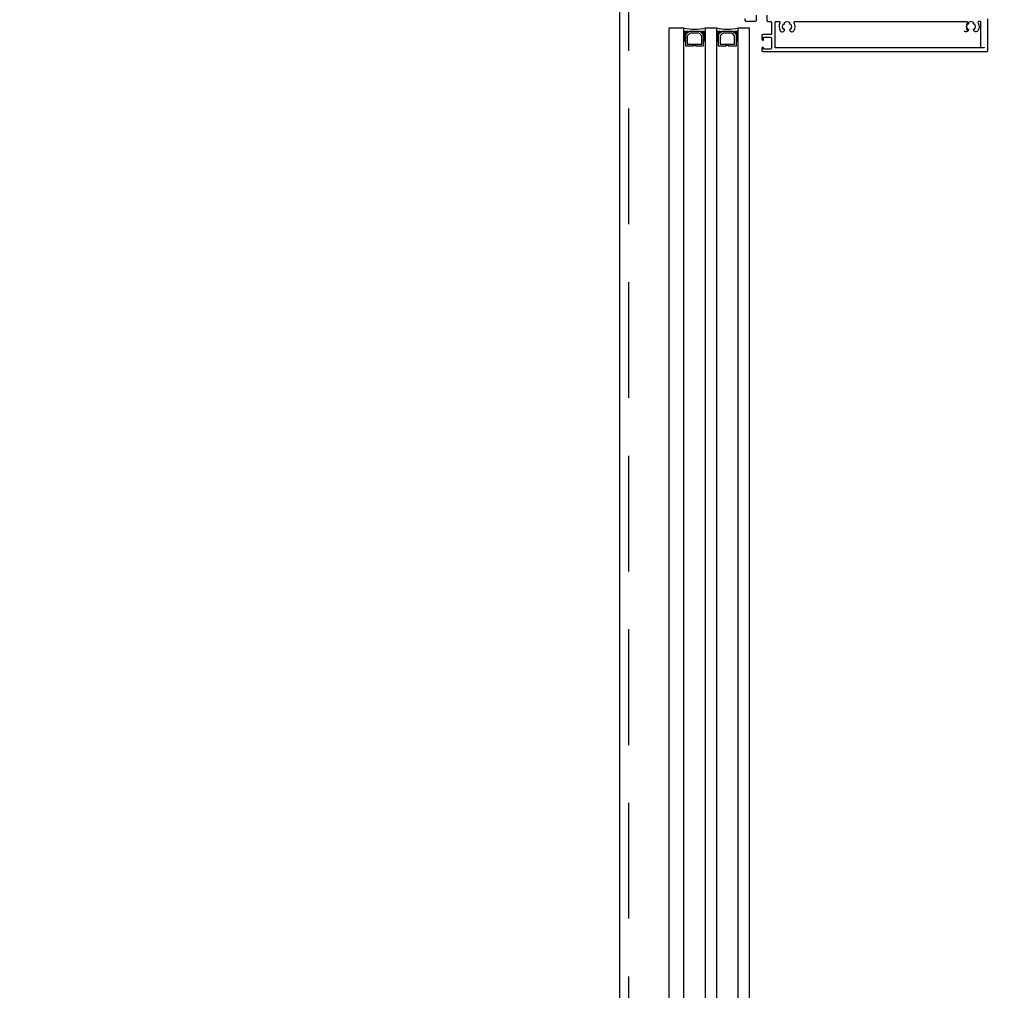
# Model space of a CAD drawing. Header units: millimetres. Extents: x 247761 to 294611, y 172579 to 236863.
# Tile 115 of 256: x 249391 to 249931, y 189535 to 190068. Entities that reach past the tile are written whole.
import ezdxf

# ---------------------------------------------------------------- set-up
doc = ezdxf.new("R2010")
doc.units = ezdxf.units.MM
doc.linetypes.add('ČÁRKOVANÁ', pattern=[19.05, 12.7, -6.35])
for name, color, linetype in [('FASÁDA DETAILNÍ', 4, 'Continuous'), ('KOTY 50', 7, 'Continuous'), ('NOVA', 240, 'Continuous')]:
    doc.layers.add(name, color=color, linetype=linetype)
doc.styles.add('CS-ROMANS', font='romans.shx', dxfattribs={"width": 0.75, "oblique": 5})
doc.dimstyles.new('A_KÓTA_50', dxfattribs={"dimtxt": 110, "dimasz": 2, "dimexe": 100, "dimexo": 1500, "dimgap": 40, "dimtad": 1, "dimrnd": 1, "dimdsep": 46, "dimtxsty": 'CS-ROMANS', "dimblk": 'KOT_CARA20', "dimcen": 45, "dimse1": 1, "dimse2": 1, "dimclrd": 256, "dimclre": 256, "dimclrt": 256, "dimadec": 0, "dimazin": 0, "dimtfac": 1, "dimtix": 1, "dimtmove": 2, "dimatfit": 3, "dimldrblk": 'OBLIQUE', "dimfxl": 0, "dimtolj": 1, "dimarcsym": 0})

# ---------------------------------------------------------------- blocks, each defined once
blk = doc.blocks.new('A$C69D17D4D')
at = {"layer": 'FASÁDA DETAILNÍ'}
for p, q in [((-24897, 15729.5), (-24897, 16692.11)), ((-24897, 16692.11), (-24889, 16692.11)), ((-24889, 16692.11), (-24889, 15729.5)), ((-24877, 15729.5), (-24877, 16692.11)), ((-24877, 16692.11), (-24871, 16692.11)), ((-24871, 16692.11), (-24871, 15729.5)), ((-24859, 15729.5), (-24859, 16692.11)), ((-24859, 16692.11), (-24853, 16692.11)), ((-24853, 16692.11), (-24853, 15729.5))]:
    blk.add_line(p, q, dxfattribs=at)
for points in [[(1656, 1244), (-24924, 1244), (-24924, 24924), (1656, 24924)], [(-24878, 16682.11), (-24878, 16688.11), (-24880, 16690.11), (-24886, 16690.11), (-24888, 16688.11), (-24888, 16682.11), (-24883.5, 16682.11), (-24883.5, 16682.61), (-24882.5, 16682.61), (-24882.5, 16682.11)], [(-24887, 16683.11), (-24879, 16683.11), (-24879, 16687.7), (-24880.41, 16689.11), (-24885.45, 16689.11), (-24887, 16687.7)], [(-24860, 16682.11), (-24860, 16688.11), (-24862, 16690.11), (-24868, 16690.11), (-24870, 16688.11), (-24870, 16682.11), (-24865.5, 16682.11), (-24865.5, 16682.61), (-24864.5, 16682.61), (-24864.5, 16682.11)], [(-24869, 16683.11), (-24861, 16683.11), (-24861, 16687.7), (-24862.41, 16689.11), (-24867.45, 16689.11), (-24869, 16687.7)]]:
    blk.add_lwpolyline(points, close=True, dxfattribs=at)
at = {"layer": 'FASÁDA DETAILNÍ', "linetype": 'ČÁRKOVANÁ', "ltscale": 5}
blk.add_lwpolyline([(1651, 1249), (-24919, 1249), (-24919, 24919), (1651, 24919)], close=True, dxfattribs=at)
at = {"layer": 'FASÁDA DETAILNÍ'}
for points in [[(-24855.32, 16697.2), (-24855.32, 16696.2, 0.414214), (-24854.82, 16695.7), (-24849.52, 16695.7, 0.414214), (-24849.02, 16696.2), (-24849.02, 16699, -0.414214)], [(-24843.25, 16699), (-24843.25, 16696, 0.414214), (-24842.75, 16695.5), (-24841.25, 16695.5, -0.414214), (-24840.75, 16695), (-24840.75, 16688.8, -0.414214), (-24841.25, 16688.3), (-24845.59, 16688.3, 0.414214), (-24846.09, 16687.8), (-24846.09, 16685.8, 0.414201), (-24845.59, 16685.3), (-24845.09, 16685.3), (-24845.09, 16687), (-24841.75, 16687, -0.414214), (-24840.75, 16686), (-24840.75, 16681.3, -0.414214), (-24841.75, 16680.3), (-24845.09, 16680.3), (-24845.09, 16681.3), (-24845.59, 16681.3, 0.41422), (-24846.09, 16680.8), (-24846.09, 16679.5, 0.414214), (-24845.59, 16679), (-24722.58, 16679, 0.414214), (-24722.08, 16679.5), (-24722.08, 16697, 0.414214)], [(-24724.08, 16681.5, -0.414214), (-24724.58, 16681), (-24838.25, 16681, -0.414214), (-24838.75, 16681.5), (-24838.75, 16695, -0.414214), (-24838.25, 16695.5), (-24836.58, 16695.5, -0.565741), (-24836.14, 16694.77, 0.267763), (-24835.98, 16690.37, 0.258777), (-24835.14, 16689.9), (-24834.65, 16689.9, 0.414214), (-24833.65, 16690.9), (-24833.65, 16691.01, 0.64518), (-24834.15, 16691.23, -0.341732), (-24834.15, 16694.17, 0.64518), (-24833.65, 16694.39), (-24833.65, 16694.76, -0.298217), (-24833.35, 16695.22, -0.208712), (-24831.15, 16695.22, -0.298217), (-24830.85, 16694.76), (-24830.85, 16694.39, 0.64518), (-24830.35, 16694.17, -0.341732), (-24830.35, 16691.23, 0.64518), (-24830.85, 16691.01), (-24830.85, 16690.9, 0.414214), (-24829.85, 16689.9), (-24829.37, 16689.9, 0.258777), (-24828.52, 16690.37, 0.267763), (-24828.37, 16694.77, -0.565741), (-24827.92, 16695.5), (-24733.9, 16695.5, -0.565741), (-24733.46, 16694.77, 0.267763), (-24733.3, 16690.37)], [(-24725.83, 16681.5), (-24725.83, 16695, 0.414214), (-24726.33, 16695.5), (-24726.99, 16695.5, 0.565741), (-24727.43, 16694.77, -0.267763), (-24727.59, 16690.37, -0.258777), (-24728.43, 16689.9), (-24728.92, 16689.9, -0.414214), (-24729.92, 16690.9), (-24729.92, 16691.01, -0.64518), (-24729.42, 16691.23, 0.341732), (-24729.42, 16694.17, -0.64518), (-24729.92, 16694.39), (-24729.92, 16694.76, 0.298217), (-24730.22, 16695.22, 0.208712), (-24732.42, 16695.22, 0.298217), (-24732.72, 16694.76), (-24732.72, 16694.39, -0.64518), (-24733.22, 16694.17, 0.341732), (-24733.22, 16691.23, -0.64518), (-24732.72, 16691.01), (-24732.72, 16690.9, -0.414214), (-24733.72, 16689.9), (-24734.2, 16689.9, -0.258777), (-24735.05, 16690.37)]]:
    blk.add_lwpolyline(points, format="xyb", dxfattribs=at)
for centre, radius, start, end in [((-24883, 16714), 22.7, 254.6728, 285.3272), ((-24887.65, 16686.56), 3.55, 67.2938, 112.409), ((-24887.76, 16686.93), 2.9, 65.3067, 115.2952), ((-24887.93, 16687.28), 2.25, 61.5273, 118.4028), ((-24888.08, 16687.52), 1.71, 57.2949, 122.6857), ((-24888.21, 16687.68), 1.26, 51.9656, 128.4996), ((-24888.36, 16687.77), 0.879, 43.9949, 136.4964), ((-24888.5, 16687.76), 0.596, 33.0366, 146.9634), ((-24888.5, 16687.47), 0.596, 33.0366, 146.9634), ((-24878.35, 16686.56), 3.55, 67.591, 112.7062), ((-24878.24, 16686.93), 2.9, 64.7048, 114.6933), ((-24878.07, 16687.28), 2.25, 61.5972, 118.4727), ((-24877.92, 16687.52), 1.71, 57.3143, 122.7051), ((-24877.79, 16687.68), 1.26, 51.5004, 128.0344), ((-24877.64, 16687.77), 0.879, 43.5036, 136.0051), ((-24877.5, 16687.76), 0.596, 33.0366, 146.9634), ((-24877.5, 16687.47), 0.596, 33.0366, 146.9634), ((-24865, 16714), 22.7, 254.6728, 285.3272), ((-24869.65, 16686.56), 3.55, 67.2938, 112.409), ((-24869.76, 16686.93), 2.9, 65.3067, 115.2952), ((-24869.93, 16687.28), 2.25, 61.5273, 118.4028), ((-24870.08, 16687.52), 1.71, 57.2949, 122.6857), ((-24870.21, 16687.68), 1.26, 51.9656, 128.4996), ((-24870.36, 16687.77), 0.879, 43.9949, 136.4964), ((-24870.5, 16687.76), 0.596, 33.0366, 146.9634), ((-24870.5, 16687.47), 0.596, 33.0366, 146.9634), ((-24860.35, 16686.56), 3.55, 67.591, 112.7062), ((-24860.24, 16686.93), 2.9, 64.7048, 114.6933), ((-24860.07, 16687.28), 2.25, 61.5972, 118.4727), ((-24859.92, 16687.52), 1.71, 57.3143, 122.7051), ((-24859.79, 16687.68), 1.26, 51.5004, 128.0344), ((-24859.64, 16687.77), 0.879, 43.5036, 136.0051), ((-24859.5, 16687.76), 0.596, 33.0366, 146.9634), ((-24859.5, 16687.47), 0.596, 33.0366, 146.9634), ((-24888.5, 16687.17), 0.596, 33.0366, 146.9634), ((-24888.5, 16686.88), 0.596, 33.0366, 146.9634), ((-24888.5, 16686.59), 0.596, 33.0366, 146.9634), ((-24888.5, 16686.3), 0.596, 33.0366, 146.9634), ((-24888.5, 16686), 0.596, 33.0366, 146.9634), ((-24888.5, 16685.71), 0.596, 33.0366, 146.9634), ((-24888.5, 16685.42), 0.596, 33.0366, 146.9634), ((-24888.5, 16685.13), 0.596, 33.0366, 146.9634), ((-24888.5, 16684.83), 0.596, 33.0366, 146.9634), ((-24888.5, 16684.54), 0.596, 33.0366, 146.9634), ((-24888.5, 16684.25), 0.596, 33.0366, 146.9634), ((-24877.5, 16687.17), 0.596, 33.0366, 146.9634), ((-24877.5, 16686.88), 0.596, 33.0366, 146.9634), ((-24877.5, 16686.59), 0.596, 33.0366, 146.9634), ((-24877.5, 16686.3), 0.596, 33.0366, 146.9634), ((-24877.5, 16686), 0.596, 33.0366, 146.9634), ((-24877.5, 16685.71), 0.596, 33.0366, 146.9634), ((-24877.5, 16685.42), 0.596, 33.0366, 146.9634), ((-24877.5, 16685.13), 0.596, 33.0366, 146.9634), ((-24877.5, 16684.83), 0.596, 33.0366, 146.9634), ((-24877.5, 16684.54), 0.596, 33.0366, 146.9634), ((-24877.5, 16684.25), 0.596, 33.0366, 146.9634), ((-24870.5, 16687.17), 0.596, 33.0366, 146.9634), ((-24870.5, 16686.88), 0.596, 33.0366, 146.9634), ((-24870.5, 16686.59), 0.596, 33.0366, 146.9634), ((-24870.5, 16686.3), 0.596, 33.0366, 146.9634), ((-24870.5, 16686), 0.596, 33.0366, 146.9634), ((-24870.5, 16685.71), 0.596, 33.0366, 146.9634), ((-24870.5, 16685.42), 0.596, 33.0366, 146.9634), ((-24870.5, 16685.13), 0.596, 33.0366, 146.9634), ((-24870.5, 16684.83), 0.596, 33.0366, 146.9634), ((-24870.5, 16684.54), 0.596, 33.0366, 146.9634), ((-24870.5, 16684.25), 0.596, 33.0366, 146.9634), ((-24859.5, 16687.17), 0.596, 33.0366, 146.9634), ((-24859.5, 16686.88), 0.596, 33.0366, 146.9634), ((-24859.5, 16686.59), 0.596, 33.0366, 146.9634), ((-24859.5, 16686.3), 0.596, 33.0366, 146.9634), ((-24859.5, 16686), 0.596, 33.0366, 146.9634), ((-24859.5, 16685.71), 0.596, 33.0366, 146.9634), ((-24859.5, 16685.42), 0.596, 33.0366, 146.9634), ((-24859.5, 16685.13), 0.596, 33.0366, 146.9634), ((-24859.5, 16684.83), 0.596, 33.0366, 146.9634), ((-24859.5, 16684.54), 0.596, 33.0366, 146.9634), ((-24859.5, 16684.25), 0.596, 33.0366, 146.9634)]:
    blk.add_arc(centre, radius, start, end, dxfattribs=at)
blk = doc.blocks.new('KOT_CARA20')
for p, q in [((0, 20), (0, -20)), ((0, 0), (14.14, 14.14)), ((0, 0), (-14.14, -14.14))]:
    blk.add_line(p, q)
blk = doc.blocks.new('*D36')
at = {"layer": 'Defpoints', "color": 0, "ltscale": 5, "transparency": 16777216}
for p in [(249720.52, 198295.26), (247928.31, 174615.26), (249720.52, 174615.26)]:
    blk.add_point(p, dxfattribs=at)
at = {"layer": 'KOTY 50', "lineweight": -2, "ltscale": 5, "transparency": 16777216}
blk.add_line((247928.31, 198293.26), (247928.31, 174617.26), dxfattribs=at)
at = {"layer": 'KOTY 50', "lineweight": -2, "ltscale": 5, "transparency": 16777216, "xscale": 2, "yscale": 2, "zscale": 2}
for p, rotation in [((247928.31, 198295.26), 90), ((247928.31, 174615.26), 270)]:
    blk.add_blockref('KOT_CARA20', p, dxfattribs=dict(at, rotation=rotation))
at = {"layer": 'KOTY 50', "ltscale": 5, "transparency": 16777216, "insert": (247833.31, 186455.26), "char_height": 110, "attachment_point": 5, "rotation": 90, "style": 'CS-ROMANS'}
blk.add_mtext('\\A1;23680', dxfattribs=at)
blk = doc.blocks.new('_OBLIQUE')
at = {"color": 0, "linetype": 'ByBlock', "ltscale": 15}
blk.add_line((-0.5, -0.5), (0.5, 0.5), dxfattribs=at)

msp = doc.modelspace()

# ---------------------------------------------------------------- block references
at = {"layer": 'NOVA', "ltscale": 300}
msp.add_blockref('A$C69D17D4D', (274644.517, 173371.259), dxfattribs=at)

# ---------------------------------------------------------------- dimensions: what is measured, and where the dimension line sits
at = {"layer": 'KOTY 50', "ltscale": 5}
dim = msp.add_linear_dim(base=(247928.311, 174615.259), p1=(249720.517, 198295.259), p2=(249720.517, 174615.259), angle=90, dimstyle='A_KÓTA_50', dxfattribs=at)
dim.commit()
dim.dimension.update_dxf_attribs({"geometry": '*D36', "text_midpoint": (247833.311, 186455.259)})

doc.saveas('drawing.dxf')
